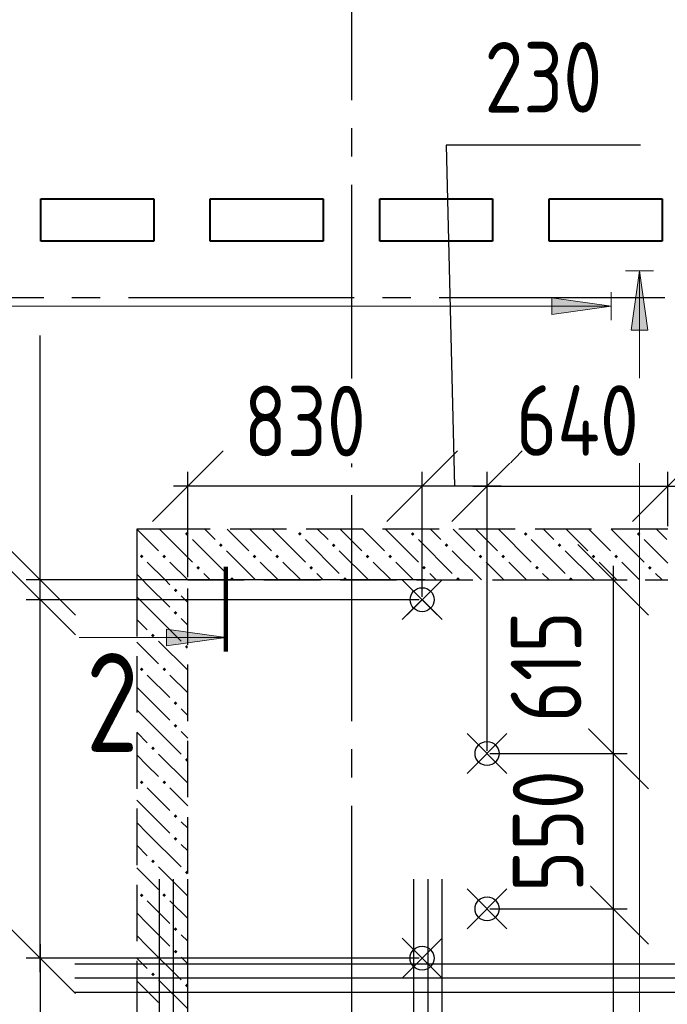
# Model space of a CAD drawing. Header units: millimetres. Extents: x 40580 to 1168286, y -220995 to 81020.
# Tile 50 of 194: x 287043 to 289337, y -107422 to -103934. Entities that reach past the tile are written whole.
import ezdxf

# ---------------------------------------------------------------- set-up
doc = ezdxf.new("R2010")
doc.units = ezdxf.units.MM
for name, pattern in [('______2', [270, 200, -70]), ('______5', [1100, 800, -100, 100, -100]), ('CENTER', [2, 1.25, -0.25, 0.25, -0.25])]:
    doc.linetypes.add(name, pattern=pattern)
doc.layers.add('ЖБ Стена верхний уровень', color=7, linetype='______2', true_color=0x656565)
for name, color, linetype, lineweight in [('Обрамление проемов стержнями', 7, 'Continuous', 25), ('ОСИ', 7, 'CENTER', 15), ('Основная', 7, 'Continuous', 40), ('Позиционная метка линия выноска', 7, 'Continuous', 13), ('Примечания', 7, 'Continuous', 13), ('Размерная линия_ общее', 7, 'Continuous', 25), ('Узлы символ', 7, 'Continuous', 25)]:
    doc.layers.add(name, color=color, linetype=linetype, lineweight=lineweight)
doc.layers.add('Тонкие', color=7, linetype='Continuous')
doc.styles.add('GOST 2.304-81', font='txt')
doc.styles.add('ISOCPEUR', font='isocpeur.ttf')
doc.dimstyles.new('СПДС', dxfattribs={"dimscale": 125, "dimtxt": 250, "dimasz": 250, "dimexe": 50, "dimexo": 10, "dimgap": 100, "dimtad": 1, "dimdec": 0, "dimtxsty": 'GOST 2.304-81', "dimblk": 'OBLIQUE', "dimcen": 250, "dimdle": 50, "dimadec": 0, "dimazin": 2, "dimtfac": 0.75, "dimtdec": 0, "dimtmove": 1, "dimatfit": 3, "dimfxl": 1, "dimtfill": 1, "dimtolj": 1, "dimarcsym": 1})

# ---------------------------------------------------------------- blocks, each defined once
blk = doc.blocks.new('_OBLIQUE')
at = {"color": 0, "linetype": 'ByBlock'}
blk.add_line((-0.5, -0.5), (0.5, 0.5), dxfattribs=at)
blk = doc.blocks.new('*D17679')
at = {"layer": 'Defpoints', "color": 0}
for p in [(288698.3, -107083.4), (288962.7, -108578.4), (289144.7, -108578.4)]:
    blk.add_point(p, dxfattribs=at)
at = {"layer": 'Тонкие', "color": 0, "lineweight": -2}
for p, q in [((289144.7, -107033.4), (289144.7, -108628.4)), ((288708.3, -107083.4), (289194.7, -107083.4)), ((288972.7, -108578.4), (289194.7, -108578.4))]:
    blk.add_line(p, q, dxfattribs=at)
at = {"layer": 'Тонкие', "color": 0, "lineweight": -2, "xscale": 250, "yscale": 250, "zscale": 250}
for p, rotation in [((289144.7, -107083.4), 90), ((289144.7, -108578.4), 270)]:
    blk.add_blockref('_OBLIQUE', p, dxfattribs=dict(at, rotation=rotation))
at = {"layer": 'Тонкие', "color": 0, "insert": (288912.5, -107848.4), "char_height": 250, "attachment_point": 5, "rotation": 90, "style": 'GOST 2.304-81', "bg_fill": 3, "box_fill_scale": 1.1, "bg_fill_color": 256, "bg_fill_true_color": 13158600, "bg_fill_transparency": 0}
blk.add_mtext('\\A1;1495', dxfattribs=at)
blk = doc.blocks.new('*D17680')
at = {"layer": 'Defpoints', "color": 0}
for p in [(288698.3, -106533.4), (288698.3, -107083.4), (289144.7, -107083.4)]:
    blk.add_point(p, dxfattribs=at)
at = {"layer": 'Тонкие', "color": 0, "lineweight": -2}
for p, q in [((289144.7, -106483.4), (289144.7, -107133.4)), ((288708.3, -106533.4), (289194.7, -106533.4)), ((288708.3, -107083.4), (289194.7, -107083.4))]:
    blk.add_line(p, q, dxfattribs=at)
at = {"layer": 'Тонкие', "color": 0, "lineweight": -2, "xscale": 250, "yscale": 250, "zscale": 250}
for p, rotation in [((289144.7, -106533.4), 90), ((289144.7, -107083.4), 270)]:
    blk.add_blockref('_OBLIQUE', p, dxfattribs=dict(at, rotation=rotation))
at = {"layer": 'Тонкие', "color": 0, "insert": (288914.6, -106808.4), "char_height": 250, "attachment_point": 5, "rotation": 90, "style": 'GOST 2.304-81', "bg_fill": 3, "box_fill_scale": 1.1, "bg_fill_color": 256, "bg_fill_true_color": 13158600, "bg_fill_transparency": 0}
blk.add_mtext('\\A1;550', dxfattribs=at)
blk = doc.blocks.new('*D17681')
at = {"layer": 'Defpoints', "color": 0}
for p in [(288698.3, -106533.4), (289144.7, -106533.4)]:
    blk.add_point(p, dxfattribs=at)
at = {"layer": 'Тонкие', "color": 0, "lineweight": -2}
for p, q in [((289144.7, -105868.4), (289144.7, -106583.4)), ((288810.9, -105918.4), (289194.7, -105918.4)), ((288708.3, -106533.4), (289194.7, -106533.4))]:
    blk.add_line(p, q, dxfattribs=at)
at = {"layer": 'Тонкие', "color": 0, "lineweight": -2, "xscale": 250, "yscale": 250, "zscale": 250}
for p, rotation in [((289144.7, -105918.4), 90), ((289144.7, -106533.4), 270)]:
    blk.add_blockref('_OBLIQUE', p, dxfattribs=dict(at, rotation=rotation))
at = {"layer": 'Тонкие', "color": 0, "insert": (288907.3, -106225.9), "char_height": 250, "attachment_point": 5, "rotation": 90, "style": 'GOST 2.304-81', "bg_fill": 3, "box_fill_scale": 1.1, "bg_fill_color": 256, "bg_fill_true_color": 13158600, "bg_fill_transparency": 0}
blk.add_mtext('\\A1;615', dxfattribs=at)
at = {"layer": 'Defpoints', "color": 0}
blk.add_point((288800.9, -105918.4), dxfattribs=at)
blk = doc.blocks.new('*D17682')
at = {"layer": 'Defpoints', "color": 0}
for p in [(287116, -105918.4), (288488.3, -105918.4), (288468.4, -105988.4)]:
    blk.add_point(p, dxfattribs=at)
at = {"layer": 'Тонкие', "color": 0, "lineweight": -2}
for p, q in [((287116, -105918.4), (287116, -105052.1)), ((287116, -106038.4), (287116, -105868.4)), ((288478.3, -105918.4), (287066, -105918.4)), ((288458.4, -105988.4), (287066, -105988.4))]:
    blk.add_line(p, q, dxfattribs=at)
at = {"layer": 'Тонкие', "color": 0, "lineweight": -2, "xscale": 250, "yscale": 250, "zscale": 250}
for p, rotation in [((287116, -105918.4), 270), ((287116, -105988.4), 90)]:
    blk.add_blockref('_OBLIQUE', p, dxfattribs=dict(at, rotation=rotation))
at = {"layer": 'Тонкие', "color": 0, "insert": (286891, -105302.1), "char_height": 250, "attachment_point": 5, "rotation": 90, "style": 'GOST 2.304-81', "bg_fill": 3, "box_fill_scale": 1.1, "bg_fill_color": 256, "bg_fill_true_color": 13158600, "bg_fill_transparency": 0}
blk.add_mtext('\\A1;70', dxfattribs=at)
blk = doc.blocks.new('*D17683')
at = {"layer": 'Defpoints', "color": 0}
for p in [(287116, -105988.4), (288468.4, -105988.4), (288468.2, -107258.4)]:
    blk.add_point(p, dxfattribs=at)
at = {"layer": 'Тонкие', "color": 0, "lineweight": -2}
for p, q in [((287116, -107308.4), (287116, -105938.4)), ((288458.4, -105988.4), (287066, -105988.4)), ((288458.2, -107258.4), (287066, -107258.4))]:
    blk.add_line(p, q, dxfattribs=at)
at = {"layer": 'Тонкие', "color": 0, "lineweight": -2, "xscale": 250, "yscale": 250, "zscale": 250}
for p, rotation in [((287116, -105988.4), 90), ((287116, -107258.4), 270)]:
    blk.add_blockref('_OBLIQUE', p, dxfattribs=dict(at, rotation=rotation))
at = {"layer": 'Тонкие', "color": 0, "insert": (286881.3, -106658.5), "char_height": 250, "attachment_point": 5, "rotation": 90, "style": 'GOST 2.304-81', "bg_fill": 3, "box_fill_scale": 1.1, "bg_fill_color": 256, "bg_fill_true_color": 13158600, "bg_fill_transparency": 0}
blk.add_mtext('\\A1;1270', dxfattribs=at)
blk = doc.blocks.new('*D17684')
at = {"layer": 'Defpoints', "color": 0}
for p in [(288468.2, -107258.4), (287116, -108578.4), (288318.9, -108578.4)]:
    blk.add_point(p, dxfattribs=at)
at = {"layer": 'Тонкие', "color": 0, "lineweight": -2}
for p, q in [((287116, -107208.4), (287116, -108628.4)), ((288458.2, -107258.4), (287066, -107258.4)), ((288308.9, -108578.4), (287066, -108578.4))]:
    blk.add_line(p, q, dxfattribs=at)
at = {"layer": 'Тонкие', "color": 0, "lineweight": -2, "xscale": 250, "yscale": 250, "zscale": 250}
for p, rotation in [((287116, -107258.4), 90), ((287116, -108578.4), 270)]:
    blk.add_blockref('_OBLIQUE', p, dxfattribs=dict(at, rotation=rotation))
at = {"layer": 'Тонкие', "color": 0, "insert": (286876.1, -107935.9), "char_height": 250, "attachment_point": 5, "rotation": 90, "style": 'GOST 2.304-81', "bg_fill": 3, "box_fill_scale": 1.1, "bg_fill_color": 256, "bg_fill_true_color": 13158600, "bg_fill_transparency": 0}
blk.add_mtext('\\A1;1320', dxfattribs=at)
blk = doc.blocks.new('*D17685')
at = {"layer": 'Defpoints', "color": 0}
for p in [(289338.3, -105585.9), (289338.3, -105738.4), (288698.3, -106533.4)]:
    blk.add_point(p, dxfattribs=at)
at = {"layer": 'Тонкие', "color": 0, "lineweight": -2}
for p, q in [((288698.3, -106523.4), (288698.3, -105535.9)), ((289338.3, -105728.4), (289338.3, -105535.9)), ((288648.3, -105585.9), (289388.3, -105585.9))]:
    blk.add_line(p, q, dxfattribs=at)
at = {"layer": 'Тонкие', "color": 0, "lineweight": -2, "xscale": 250, "yscale": 250, "zscale": 250, "rotation": 180}
blk.add_blockref('_OBLIQUE', (288698.3, -105585.9), dxfattribs=at)
at = {"layer": 'Тонкие', "color": 0, "lineweight": -2, "xscale": 250, "yscale": 250, "zscale": 250}
blk.add_blockref('_OBLIQUE', (289338.3, -105585.9), dxfattribs=at)
at = {"layer": 'Тонкие', "color": 0, "insert": (289018.5, -105353.7), "char_height": 250, "attachment_point": 5, "style": 'GOST 2.304-81', "bg_fill": 3, "box_fill_scale": 1.1, "bg_fill_color": 256, "bg_fill_true_color": 13158600, "bg_fill_transparency": 0}
blk.add_mtext('\\A1;640', dxfattribs=at)
blk = doc.blocks.new('*D17686')
at = {"layer": 'Defpoints', "color": 0}
for p in [(287638.3, -105585.9), (287638.3, -105918.4), (288468.4, -105988.4)]:
    blk.add_point(p, dxfattribs=at)
at = {"layer": 'Тонкие', "color": 0, "lineweight": -2}
for p, q in [((287638.3, -105908.4), (287638.3, -105535.9)), ((288468.4, -105978.4), (288468.4, -105535.9)), ((288518.4, -105585.9), (287588.3, -105585.9))]:
    blk.add_line(p, q, dxfattribs=at)
at = {"layer": 'Тонкие', "color": 0, "lineweight": -2, "xscale": 250, "yscale": 250, "zscale": 250, "rotation": 180}
blk.add_blockref('_OBLIQUE', (287638.3, -105585.9), dxfattribs=at)
at = {"layer": 'Тонкие', "color": 0, "lineweight": -2, "xscale": 250, "yscale": 250, "zscale": 250}
blk.add_blockref('_OBLIQUE', (288468.4, -105585.9), dxfattribs=at)
at = {"layer": 'Тонкие', "color": 0, "insert": (288053.4, -105355.7), "char_height": 250, "attachment_point": 5, "style": 'GOST 2.304-81', "bg_fill": 3, "box_fill_scale": 1.1, "bg_fill_color": 256, "bg_fill_true_color": 13158600, "bg_fill_transparency": 0}
blk.add_mtext('\\A1;830', dxfattribs=at)
blk = doc.blocks.new('*D17690')
at = {"layer": 'Defpoints', "color": 0}
for p in [(288468.4, -105585.9), (288468.4, -105988.4), (288698.3, -106533.4)]:
    blk.add_point(p, dxfattribs=at)
at = {"layer": 'Тонкие', "color": 0, "lineweight": -2}
for p, q in [((289241.5, -104377.5), (288554, -104377.5)), ((288554, -104377.5), (288583.3, -105585.9)), ((288468.4, -105978.4), (288468.4, -105535.9)), ((288698.3, -106523.4), (288698.3, -105535.9)), ((288748.3, -105585.9), (288418.4, -105585.9))]:
    blk.add_line(p, q, dxfattribs=at)
at = {"layer": 'Тонкие', "color": 0, "lineweight": -2, "xscale": 250, "yscale": 250, "zscale": 250, "rotation": 180}
blk.add_blockref('_OBLIQUE', (288468.4, -105585.9), dxfattribs=at)
at = {"layer": 'Тонкие', "color": 0, "lineweight": -2, "xscale": 250, "yscale": 250, "zscale": 250}
blk.add_blockref('_OBLIQUE', (288698.3, -105585.9), dxfattribs=at)
at = {"layer": 'Тонкие', "color": 0, "insert": (288897.7, -104137.7), "char_height": 250, "attachment_point": 5, "style": 'GOST 2.304-81', "bg_fill": 3, "box_fill_scale": 1.1, "bg_fill_color": 256, "bg_fill_true_color": 13158600, "bg_fill_transparency": 0}
blk.add_mtext('\\A1;230', dxfattribs=at)

msp = doc.modelspace()

# ---------------------------------------------------------------- hatches: boundary and pattern name
at = {"layer": 'ЖБ Стена верхний уровень', "linetype": 'Continuous', "lineweight": -3, "transparency": 33554687}
for points in [[(287628.7, -105755.3), (287635.2, -105748.8), (287638.3, -105751.9), (287638.3, -105758.7), (287635.2, -105761.8)], [(287638.3, -105751.9), (287641.7, -105755.3), (287638.3, -105758.7)], [(288028.7, -105755.3), (288035.2, -105748.8), (288041.7, -105755.3), (288035.2, -105761.8)], [(288428.7, -105755.3), (288435.2, -105748.8), (288441.7, -105755.3), (288435.2, -105761.8)], [(288828.7, -105755.3), (288835.2, -105748.8), (288841.7, -105755.3), (288835.2, -105761.8)], [(289228.7, -105755.3), (289235.2, -105748.8), (289241.7, -105755.3), (289235.2, -105761.8)], [(287748.7, -105795.3), (287755.2, -105788.8), (287761.7, -105795.3), (287755.2, -105801.8)], [(288148.7, -105795.3), (288155.2, -105788.8), (288161.7, -105795.3), (288155.2, -105801.8)], [(288548.7, -105795.3), (288555.2, -105788.8), (288561.7, -105795.3), (288555.2, -105801.8)], [(288948.7, -105795.3), (288955.2, -105788.8), (288961.7, -105795.3), (288955.2, -105801.8)], [(287468.7, -105835.3), (287475.2, -105828.8), (287481.7, -105835.3), (287475.2, -105841.8)], [(287548.7, -105835.3), (287555.2, -105828.8), (287561.7, -105835.3), (287555.2, -105841.8)], [(287868.7, -105835.3), (287875.2, -105828.8), (287881.7, -105835.3), (287875.2, -105841.8)], [(287948.7, -105835.3), (287955.2, -105828.8), (287961.7, -105835.3), (287955.2, -105841.8)], [(288268.7, -105835.3), (288275.2, -105828.8), (288281.7, -105835.3), (288275.2, -105841.8)], [(288348.7, -105835.3), (288355.2, -105828.8), (288361.7, -105835.3), (288355.2, -105841.8)], [(288668.7, -105835.3), (288675.2, -105828.8), (288681.7, -105835.3), (288675.2, -105841.8)], [(288748.7, -105835.3), (288755.2, -105828.8), (288761.7, -105835.3), (288755.2, -105841.8)], [(289068.7, -105835.3), (289075.2, -105828.8), (289081.7, -105835.3), (289075.2, -105841.8)], [(289148.7, -105835.3), (289155.2, -105828.8), (289161.7, -105835.3), (289155.2, -105841.8)], [(287668.7, -105875.3), (287675.2, -105868.8), (287681.7, -105875.3), (287675.2, -105881.8)], [(288068.7, -105875.3), (288075.2, -105868.8), (288081.7, -105875.3), (288075.2, -105881.8)], [(288468.7, -105875.3), (288475.2, -105868.8), (288481.7, -105875.3), (288475.2, -105881.8)], [(288868.7, -105875.3), (288875.2, -105868.8), (288881.7, -105875.3), (288875.2, -105881.8)], [(289268.7, -105875.3), (289275.2, -105868.8), (289281.7, -105875.3), (289275.2, -105881.8)], [(287788.7, -105915.3), (287795.2, -105908.8), (287801.7, -105915.3), (287798.6, -105918.4), (287791.9, -105918.4)], [(288188.7, -105915.3), (288195.2, -105908.8), (288201.7, -105915.3), (288198.6, -105918.4), (288191.9, -105918.4)], [(288588.7, -105915.3), (288595.2, -105908.8), (288601.7, -105915.3), (288598.6, -105918.4), (288591.9, -105918.4)], [(288988.7, -105915.3), (288995.2, -105908.8), (289001.7, -105915.3), (288998.6, -105918.4), (288991.9, -105918.4)], [(287588.7, -105955.3), (287595.2, -105948.8), (287601.7, -105955.3), (287595.2, -105961.8)], [(287588.7, -106035.3), (287595.2, -106028.8), (287601.7, -106035.3), (287595.2, -106041.8)], [(287508.7, -106115.3), (287515.2, -106108.8), (287521.7, -106115.3), (287515.2, -106121.8)], [(287628.7, -106155.3), (287635.2, -106148.8), (287638.3, -106151.9), (287638.3, -106158.7), (287635.2, -106161.8)], [(287468.7, -106235.3), (287475.2, -106228.8), (287481.7, -106235.3), (287475.2, -106241.8)], [(287548.7, -106235.3), (287555.2, -106228.8), (287561.7, -106235.3), (287555.2, -106241.8)], [(287588.7, -106355.3), (287595.2, -106348.8), (287601.7, -106355.3), (287595.2, -106361.8)], [(287588.7, -106435.3), (287595.2, -106428.8), (287601.7, -106435.3), (287595.2, -106441.8)], [(287508.7, -106515.3), (287515.2, -106508.8), (287521.7, -106515.3), (287515.2, -106521.8)], [(287628.7, -106555.3), (287635.2, -106548.8), (287638.3, -106551.9), (287638.3, -106558.7), (287635.2, -106561.8)], [(287468.7, -106635.3), (287475.2, -106628.8), (287481.7, -106635.3), (287475.2, -106641.8)], [(287548.7, -106635.3), (287555.2, -106628.8), (287561.7, -106635.3), (287555.2, -106641.8)], [(287588.7, -106755.3), (287595.2, -106748.8), (287601.7, -106755.3), (287595.2, -106761.8)], [(287588.7, -106835.3), (287595.2, -106828.8), (287601.7, -106835.3), (287595.2, -106841.8)], [(287508.7, -106915.3), (287515.2, -106908.8), (287521.7, -106915.3), (287515.2, -106921.8)], [(287628.7, -106955.3), (287635.2, -106948.8), (287638.3, -106951.9), (287638.3, -106958.7), (287635.2, -106961.8)], [(287468.7, -107035.3), (287475.2, -107028.8), (287481.7, -107035.3), (287475.2, -107041.8)], [(287548.7, -107035.3), (287555.2, -107028.8), (287561.7, -107035.3), (287555.2, -107041.8)], [(287588.7, -107155.3), (287595.2, -107148.8), (287601.7, -107155.3), (287595.2, -107161.8)], [(287588.7, -107235.3), (287595.2, -107228.8), (287601.7, -107235.3), (287595.2, -107241.8)], [(287508.7, -107315.3), (287515.2, -107308.8), (287521.7, -107315.3), (287515.2, -107321.8)], [(287628.7, -107355.3), (287635.2, -107348.8), (287638.3, -107351.9), (287638.3, -107358.7), (287635.2, -107361.8)]]:
    msp.add_hatch(color=7, dxfattribs=at).paths.add_polyline_path(points, flags=16)
at = {"layer": 'Позиционная метка линия выноска', "linetype": 'Continuous', "lineweight": 13, "transparency": 33554687}
msp.add_hatch(color=7, dxfattribs=at).paths.add_polyline_path([(289208.3, -105033.4), (289238.3, -104823.4), (289268.3, -105033.4)], flags=16)
msp.add_hatch(color=7, dxfattribs=at).paths.add_polyline_path([(288927.6, -104978.5), (289137.6, -104948.4), (288927.6, -104918.4)])
at = {"layer": 'Узлы символ', "linetype": 'Continuous', "lineweight": 13, "transparency": 33554687}
msp.add_hatch(color=7, dxfattribs=at).paths.add_polyline_path([(287563, -106092.3), (287773, -106122.3), (287563, -106152.3)], flags=16)

# ---------------------------------------------------------------- linework, layer by layer
at = {"layer": 'ЖБ Стена верхний уровень', "color": 251, "linetype": '______2', "lineweight": -3, "true_color": 0x656565, "transparency": 33554687}
for p, q in [((287458.3, -105738.4), (287458.3, -105918.4)), ((287638.3, -105738.4), (287458.3, -105738.4)), ((289338.3, -105738.4), (287638.3, -105738.4)), ((287458.3, -105918.4), (287458.3, -110318.4)), ((287638.3, -108578.4), (287638.3, -105918.4)), ((287638.3, -105918.4), (289338.3, -105918.4))]:
    msp.add_line(p, q, dxfattribs=at)
at = {"layer": 'ЖБ Стена верхний уровень', "color": 9, "linetype": 'Continuous', "lineweight": -3, "true_color": 0xc7c7c7, "transparency": 33554687}
for p, q in [((287495.2, -105775.3), (287458.4, -105738.4)), ((287538.4, -105738.4), (287638.3, -105838.4)), ((287698.4, -105738.4), (287735.2, -105775.3)), ((287778.4, -105738.4), (287855.2, -105815.3)), ((287895.2, -105775.3), (287858.4, -105738.4)), ((287938.4, -105738.4), (288055.2, -105855.3)), ((288098.4, -105738.4), (288135.2, -105775.3)), ((288178.4, -105738.4), (288255.2, -105815.3)), ((288295.2, -105775.3), (288258.4, -105738.4)), ((288338.4, -105738.4), (288455.2, -105855.3)), ((288498.4, -105738.4), (288535.2, -105775.3)), ((288578.4, -105738.4), (288655.2, -105815.3)), ((288695.2, -105775.3), (288658.4, -105738.4)), ((288738.4, -105738.4), (288855.2, -105855.3)), ((288898.4, -105738.4), (288935.2, -105775.3)), ((288978.4, -105738.4), (289055.2, -105815.3)), ((289095.2, -105775.3), (289058.4, -105738.4)), ((289138.4, -105738.4), (289255.2, -105855.3)), ((289298.4, -105738.4), (289335.2, -105775.3)), ((287535.2, -105815.3), (287495.2, -105775.3)), ((287655.2, -105775.3), (287775.2, -105895.3)), ((287935.2, -105815.3), (287895.2, -105775.3)), ((288055.2, -105775.3), (288175.2, -105895.3)), ((288335.2, -105815.3), (288295.2, -105775.3)), ((288455.2, -105775.3), (288575.2, -105895.3)), ((288735.2, -105815.3), (288695.2, -105775.3)), ((288855.2, -105775.3), (288975.2, -105895.3)), ((289135.2, -105815.3), (289095.2, -105775.3)), ((289255.2, -105775.3), (289338.3, -105858.4)), ((287878.4, -105918.4), (287775.2, -105815.3)), ((288278.4, -105918.4), (288175.2, -105815.3)), ((288678.4, -105918.4), (288575.2, -105815.3)), ((289078.4, -105918.4), (288975.2, -105815.3)), ((287495.2, -105855.3), (287558.4, -105918.4)), ((287575.2, -105855.3), (287638.3, -105918.4)), ((287638.3, -105838.4), (287655.2, -105855.3)), ((287895.2, -105855.3), (287958.4, -105918.4)), ((287975.2, -105855.3), (288038.4, -105918.4)), ((288295.2, -105855.3), (288358.4, -105918.4)), ((288375.2, -105855.3), (288438.4, -105918.4)), ((288695.2, -105855.3), (288758.4, -105918.4)), ((288775.2, -105855.3), (288838.4, -105918.4)), ((289095.2, -105855.3), (289158.4, -105918.4)), ((289175.2, -105855.3), (289238.4, -105918.4)), ((287478.4, -105918.4), (287458.3, -105898.3)), ((287718.4, -105918.4), (287695.2, -105895.3)), ((288118.4, -105918.4), (288095.2, -105895.3)), ((288518.4, -105918.4), (288495.2, -105895.3)), ((288918.4, -105918.4), (288895.2, -105895.3)), ((289318.4, -105918.4), (289295.2, -105895.3)), ((287495.2, -105935.3), (287478.4, -105918.4)), ((287495.2, -105935.3), (287575.2, -106015.3)), ((287558.4, -105918.4), (287575.2, -105935.3)), ((287638.3, -105918.4), (287638.4, -105918.4)), ((287638.3, -105998.4), (287615.2, -105975.3)), ((287458.3, -105978.3), (287495.2, -106015.3)), ((287495.2, -106015.3), (287615.2, -106135.3)), ((287458.3, -106058.3), (287495.2, -106095.3)), ((287615.2, -106055.3), (287638.3, -106078.4)), ((287495.2, -106175.3), (287458.3, -106138.3)), ((287535.2, -106135.3), (287638.3, -106238.4)), ((287535.2, -106215.3), (287495.2, -106175.3)), ((287495.2, -106255.3), (287575.2, -106335.3)), ((287575.2, -106255.3), (287638.3, -106318.4)), ((287495.2, -106335.3), (287458.3, -106298.3)), ((287495.2, -106335.3), (287575.2, -106415.3)), ((287458.3, -106378.3), (287495.2, -106415.3)), ((287638.3, -106398.4), (287615.2, -106375.3)), ((287495.2, -106415.3), (287615.2, -106535.3)), ((287458.3, -106458.3), (287495.2, -106495.3)), ((287615.2, -106455.3), (287638.3, -106478.4)), ((287495.2, -106575.3), (287458.3, -106538.3)), ((287535.2, -106535.3), (287638.3, -106638.4)), ((287535.2, -106615.3), (287495.2, -106575.3)), ((287495.2, -106655.3), (287575.2, -106735.3)), ((287575.2, -106655.3), (287638.3, -106718.4)), ((287495.2, -106735.3), (287458.3, -106698.3)), ((287495.2, -106735.3), (287575.2, -106815.3)), ((287638.3, -106798.4), (287615.2, -106775.3)), ((287458.3, -106778.3), (287495.2, -106815.3)), ((287495.2, -106815.3), (287615.2, -106935.3)), ((287458.3, -106858.3), (287495.2, -106895.3)), ((287615.2, -106855.3), (287638.3, -106878.4)), ((287495.2, -106975.3), (287458.3, -106938.3)), ((287535.2, -106935.3), (287638.3, -107038.4)), ((287535.2, -107015.3), (287495.2, -106975.3)), ((287495.2, -107055.3), (287575.2, -107135.3)), ((287575.2, -107055.3), (287638.3, -107118.4)), ((287495.2, -107135.3), (287458.3, -107098.3)), ((287495.2, -107135.3), (287575.2, -107215.3)), ((287458.3, -107178.3), (287495.2, -107215.3)), ((287638.3, -107198.4), (287615.2, -107175.3)), ((287495.2, -107215.3), (287615.2, -107335.3)), ((287458.3, -107258.3), (287495.2, -107295.3)), ((287615.2, -107255.3), (287638.3, -107278.4)), ((287535.2, -107335.3), (287638.3, -107438.4)), ((287495.2, -107375.3), (287458.3, -107338.3)), ((287535.2, -107415.3), (287495.2, -107375.3))]:
    msp.add_line(p, q, dxfattribs=at)
at = {"layer": 'ОСИ', "color": 8, "linetype": '______5', "lineweight": -3, "transparency": 33554687}
for p, q in [((288218.3, -103418.4), (288218.3, -112918.4)), ((288218.3, -103418.4), (288218.3, -110103.4)), ((292628.3, -104918.4), (261168.3, -104918.4)), ((292628.3, -104918.4), (261168.3, -104918.4))]:
    msp.add_line(p, q, dxfattribs=at)
at = {"layer": 'Основная', "transparency": 33554687}
for p, q in [((287118.3, -104718.4), (287118.3, -104568.4)), ((287118.3, -104568.4), (287518.3, -104568.4)), ((287518.3, -104568.4), (287518.3, -104718.4)), ((287718.3, -104718.4), (287718.3, -104568.4)), ((287718.3, -104568.4), (288118.3, -104568.4)), ((288118.3, -104568.4), (288118.3, -104718.4)), ((288318.3, -104718.4), (288318.3, -104568.4)), ((288318.3, -104568.4), (288718.3, -104568.4)), ((288718.3, -104568.4), (288718.3, -104718.4)), ((288918.3, -104718.4), (288918.3, -104568.4)), ((288918.3, -104568.4), (289318.3, -104568.4)), ((289318.3, -104568.4), (289318.3, -104718.4)), ((287518.3, -104718.4), (287118.3, -104718.4)), ((288118.3, -104718.4), (287718.3, -104718.4)), ((288718.3, -104718.4), (288318.3, -104718.4)), ((289318.3, -104718.4), (288918.3, -104718.4))]:
    msp.add_line(p, q, dxfattribs=at)
at = {"layer": 'Позиционная метка линия выноска', "color": 251, "linetype": 'Continuous', "lineweight": 13, "true_color": 0x494949, "transparency": 33554687}
for p, q in [((289188.3, -104823.4), (289288.3, -104823.4)), ((289208.3, -105033.4), (289238.3, -104823.4)), ((289238.3, -104823.4), (289268.3, -105033.4)), ((289137.6, -104948.4), (288927.6, -104918.4)), ((288927.6, -104918.4), (288927.6, -104978.5)), ((289137.6, -104998.4), (289137.6, -104898.4)), ((288927.6, -104948.4), (288912.6, -104948.4)), ((288927.6, -104978.5), (289137.6, -104948.4)), ((289268.3, -105033.4), (289208.3, -105033.4)), ((289238.3, -105033.4), (289238.3, -105048.4)), ((289238.3, -105773.4), (289238.3, -105773.4)), ((289238.3, -105773.4), (289238.3, -105773.4)), ((289238.3, -105773.4), (289238.3, -105773.4)), ((289137.6, -105898.4), (289137.6, -105898.4)), ((289137.6, -105898.4), (289137.6, -105898.4)), ((289137.6, -105898.4), (289137.6, -105898.4))]:
    msp.add_line(p, q, dxfattribs=at)
msp.add_lwpolyline([(289238.3, -104823.4), (289238.3, -110218.4), (285468.3, -110218.4), (285468.3, -108698.4), (284488.3, -108698.4), (284488.3, -106798.4), (284488.3, -104948.4), (285968.3, -104948.4), (287757.6, -104948.4), (287757.6, -104948.4), (289137.6, -104948.4)], dxfattribs=at)
at = {"layer": 'Тонкие', "lineweight": 100}
msp.add_line((287773, -106172.3), (287773, -105872.3), dxfattribs=at)
at = {"layer": 'Узлы символ', "color": 7, "linetype": 'Continuous', "lineweight": 13, "transparency": 33554687}
for p, q in [((287563, -106152.3), (287563, -106092.3)), ((287563, -106092.3), (287773, -106122.3)), ((287773, -106122.3), (287253.8, -106122.3)), ((287563, -106122.3), (287548, -106122.3)), ((287773, -106122.3), (287563, -106152.3)), ((287773, -106122.3), (287773, -106122.3)), ((287773, -106122.3), (287773, -106122.3)), ((287773, -106122.3), (287773, -106122.3))]:
    msp.add_line(p, q, dxfattribs=at)

# ---------------------------------------------------------------- texts
at = {"layer": 'Узлы символ', "color": 7, "linetype": 'Continuous', "lineweight": -3, "transparency": 33554687, "insert": (287277.7, -106527.6), "char_height": 350, "width": 381.312, "attachment_point": 7, "style": 'ISOCPEUR'}
msp.add_mtext('\\W0.78;2', dxfattribs=at)

# ---------------------------------------------------------------- next in the draw order: dimensions: what is measured, and where the dimension line sits
at = {"layer": 'Тонкие'}
for base, p1, p2, angle, picture, middle in [((287116, -105918.4), (288468.4, -105988.4), (288488.3, -105918.4), 90, '*D17682', (286966.4, -105302.1)), ((289144.7, -108578.4), (288698.3, -107083.4), (288962.7, -108578.4), 270, '*D17679', (289144.7, -107848.4))]:
    dim = msp.add_linear_dim(base=base, p1=p1, p2=p2, angle=angle, dimstyle='СПДС', override={"dimscale": 1}, dxfattribs=at)
    dim.commit()
    dim.dimension.update_dxf_attribs({"geometry": picture, "text_midpoint": middle, "dimtype": 160})

# ---------------------------------------------------------------- next in the draw order: dimensions: what is measured, and where the dimension line sits
for base, p1, p2, angle, picture, middle in [((287116, -105988.4), (288468.2, -107258.4), (288468.4, -105988.4), 90, '*D17683', (287116, -106658.5)), ((289144.7, -107083.4), (288698.3, -106533.4), (288698.3, -107083.4), 270, '*D17680', (289144.7, -106808.4))]:
    dim = msp.add_linear_dim(base=base, p1=p1, p2=p2, angle=angle, dimstyle='СПДС', override={"dimscale": 1}, dxfattribs=at)
    dim.commit()
    dim.dimension.update_dxf_attribs({"geometry": picture, "text_midpoint": middle, "dimtype": 160})

# ---------------------------------------------------------------- next in the draw order: linework, layer by layer
msp.add_circle((288698.3, -107083.4), 42.5)
at = {"layer": 'Обрамление проемов стержнями', "color": 7, "linetype": 'Continuous', "lineweight": 25, "transparency": 33554687}
for points in [[(288488.3, -106978.4), (288488.3, -108549.7), (288489, -108555.1), (288490.8, -108560.5), (288493.7, -108565.5), (288497.1, -108569.7), (288501.2, -108573.1), (288506.2, -108575.9), (288511.7, -108577.7), (288517, -108578.4), (288788.3, -108578.4)], [(288488.3, -106978.4), (288488.3, -108549.7), (288489, -108555.1), (288490.8, -108560.5), (288493.7, -108565.5), (288497.1, -108569.7), (288501.2, -108573.1), (288506.2, -108575.9), (288511.7, -108577.7), (288517, -108578.4), (288788.3, -108578.4)], [(288488.3, -106978.4), (288488.3, -108549.7), (288489, -108555.1), (288490.8, -108560.5), (288493.7, -108565.5), (288497.1, -108569.7), (288501.2, -108573.1), (288506.2, -108575.9), (288511.7, -108577.7), (288517, -108578.4), (288788.3, -108578.4)], [(288488.3, -106978.4), (288488.3, -108549.7), (288489, -108555.1), (288490.8, -108560.5), (288493.7, -108565.5), (288497.1, -108569.7), (288501.2, -108573.1), (288506.2, -108575.9), (288511.7, -108577.7), (288517, -108578.4), (288788.3, -108578.4)], [(288538.3, -106978.4), (288538.3, -108549.7), (288539, -108555.1), (288540.8, -108560.5), (288543.6, -108565.5), (288547.1, -108569.7), (288551.2, -108573.1), (288556.2, -108575.9), (288561.7, -108577.7), (288567, -108578.4), (288838.3, -108578.4)]]:
    msp.add_lwpolyline(points, dxfattribs=at)
at = {"layer": 'Примечания', "color": 7, "linetype": 'Continuous', "lineweight": 13, "transparency": 33554687}
for p, q in [((288769, -107012.7), (288627.6, -107154.1)), ((288769, -107154.1), (288627.6, -107012.7))]:
    msp.add_line(p, q, dxfattribs=at)
at = {"layer": 'Размерная линия_ общее', "color": 7, "linetype": 'Continuous', "lineweight": 18, "transparency": 33554687}
for p, q in [((288751.3, -107030.4), (288645.3, -107136.5)), ((288751.3, -107136.5), (288645.3, -107030.4))]:
    msp.add_line(p, q, dxfattribs=at)

# ---------------------------------------------------------------- next in the draw order: dimensions: what is measured, and where the dimension line sits
at = {"layer": 'Тонкие'}
for base, p1, p2, picture, middle in [((289144.7, -106533.4), (288800.9, -105918.4), (288698.3, -106533.4), '*D17681', (289144.7, -106225.9)), ((287116, -108578.4), (288468.2, -107258.4), (288318.9, -108578.4), '*D17684', (287116, -107935.9))]:
    dim = msp.add_linear_dim(base=base, p1=p1, p2=p2, angle=270, dimstyle='СПДС', override={"dimscale": 1}, dxfattribs=at)
    dim.commit()
    dim.dimension.update_dxf_attribs({"geometry": picture, "text_midpoint": middle, "dimtype": 160})

# ---------------------------------------------------------------- next in the draw order: linework, layer by layer
msp.add_circle((288468.2, -107258.4), 42.5)
at = {"layer": 'Обрамление проемов стержнями', "color": 7, "linetype": 'Continuous', "lineweight": 25, "transparency": 33554687}
for p, q in [((287538.3, -110468.4), (287538.3, -106978.4)), ((287588.3, -110468.4), (287588.3, -106978.4)), ((287588.3, -110468.4), (287588.3, -106978.4)), ((287588.3, -110468.4), (287588.3, -106978.4)), ((287588.3, -110468.4), (287588.3, -106978.4)), ((287638.3, -110468.4), (287638.3, -106978.4)), ((287638.3, -110468.4), (287638.3, -106978.4)), ((287638.3, -110468.4), (287638.3, -106978.4)), ((287638.3, -110468.4), (287638.3, -106978.4)), ((287238.3, -107278.4), (289488.3, -107278.4)), ((287238.3, -107278.4), (289488.3, -107278.4)), ((287238.3, -107328.4), (289488.3, -107328.4)), ((287238.3, -107328.4), (289488.3, -107328.4)), ((287238.3, -107378.4), (289488.3, -107378.4)), ((287238.3, -107378.4), (289488.3, -107378.4))]:
    msp.add_line(p, q, dxfattribs=at)
msp.add_lwpolyline([(288438.3, -106978.4), (288438.3, -108549.7), (288437.6, -108555.1), (288435.8, -108560.5), (288432.9, -108565.5), (288429.5, -108569.7), (288425.4, -108573.1), (288420.4, -108575.9), (288414.9, -108577.7), (288409.6, -108578.4), (288138.3, -108578.4)], dxfattribs=at)
msp.add_lwpolyline([(288438.3, -106978.4), (288438.3, -108549.7), (288437.6, -108555.1), (288435.8, -108560.5), (288432.9, -108565.5), (288429.5, -108569.7), (288425.4, -108573.1), (288420.4, -108575.9), (288414.9, -108577.7), (288409.6, -108578.4), (288138.3, -108578.4)], dxfattribs=at)
msp.add_lwpolyline([(288438.3, -106978.4), (288438.3, -108549.7), (288437.6, -108555.1), (288435.8, -108560.5), (288432.9, -108565.5), (288429.5, -108569.7), (288425.4, -108573.1), (288420.4, -108575.9), (288414.9, -108577.7), (288409.6, -108578.4), (288138.3, -108578.4)], dxfattribs=at)
msp.add_lwpolyline([(288438.3, -106978.4), (288438.3, -108549.7), (288437.6, -108555.1), (288435.8, -108560.5), (288432.9, -108565.5), (288429.5, -108569.7), (288425.4, -108573.1), (288420.4, -108575.9), (288414.9, -108577.7), (288409.6, -108578.4), (288138.3, -108578.4)], dxfattribs=at)
at = {"layer": 'Примечания', "color": 7, "linetype": 'Continuous', "lineweight": 13, "transparency": 33554687}
for p, q in [((288538.9, -107187.7), (288397.5, -107329.2)), ((288538.9, -107329.2), (288397.5, -107187.7))]:
    msp.add_line(p, q, dxfattribs=at)
at = {"layer": 'Размерная линия_ общее', "color": 7, "linetype": 'Continuous', "lineweight": 18, "transparency": 33554687}
for p, q in [((288521.2, -107205.4), (288415.2, -107311.5)), ((288521.2, -107311.5), (288415.2, -107205.4))]:
    msp.add_line(p, q, dxfattribs=at)

# ---------------------------------------------------------------- next in the draw order: dimensions: what is measured, and where the dimension line sits
at = {"layer": 'Тонкие'}
dim = msp.add_linear_dim(base=(289338.3, -105585.9), p1=(288698.3, -106533.4), p2=(289338.3, -105738.4), dimstyle='СПДС', override={"dimscale": 1}, dxfattribs=at)
dim.commit()
dim.dimension.update_dxf_attribs({"geometry": '*D17685', "text_midpoint": (289018.5, -105585.9), "dimtype": 160})

# ---------------------------------------------------------------- next in the draw order: dimensions: what is measured, and where the dimension line sits
dim = msp.add_linear_dim(base=(287638.3, -105585.9), p1=(288468.4, -105988.4), p2=(287638.3, -105918.4), dimstyle='СПДС', override={"dimscale": 1}, dxfattribs=at)
dim.commit()
dim.dimension.update_dxf_attribs({"geometry": '*D17686', "text_midpoint": (288053.4, -105585.9), "dimtype": 160})

# ---------------------------------------------------------------- next in the draw order: dimensions: what is measured, and where the dimension line sits
dim = msp.add_linear_dim(base=(288468.4, -105585.9), p1=(288698.3, -106533.4), p2=(288468.4, -105988.4), angle=180, dimstyle='СПДС', override={"dimscale": 1}, dxfattribs=at)
dim.commit()
dim.dimension.update_dxf_attribs({"geometry": '*D17690', "text_midpoint": (288654, -104377.5), "dimtype": 160})

# ---------------------------------------------------------------- next in the draw order: linework, layer by layer
for centre in [(288468.4, -105988.4), (288698.3, -106533.4)]:
    msp.add_circle(centre, 42.5)
at = {"layer": 'Примечания', "color": 7, "linetype": 'Continuous', "lineweight": 13, "transparency": 33554687}
for p, q in [((288539.1, -105917.7), (288397.6, -106059.1)), ((288539.1, -106059.1), (288397.6, -105917.7)), ((288769, -106462.7), (288627.6, -106604.1)), ((288769, -106604.1), (288627.6, -106462.7))]:
    msp.add_line(p, q, dxfattribs=at)
at = {"layer": 'Размерная линия_ общее', "color": 7, "linetype": 'Continuous', "lineweight": 18, "transparency": 33554687}
for p, q in [((288521.4, -105935.4), (288415.3, -106041.5)), ((288521.4, -106041.5), (288415.3, -105935.4)), ((288751.3, -106480.4), (288645.3, -106586.5)), ((288751.3, -106586.5), (288645.3, -106480.4))]:
    msp.add_line(p, q, dxfattribs=at)

doc.saveas('drawing.dxf')
